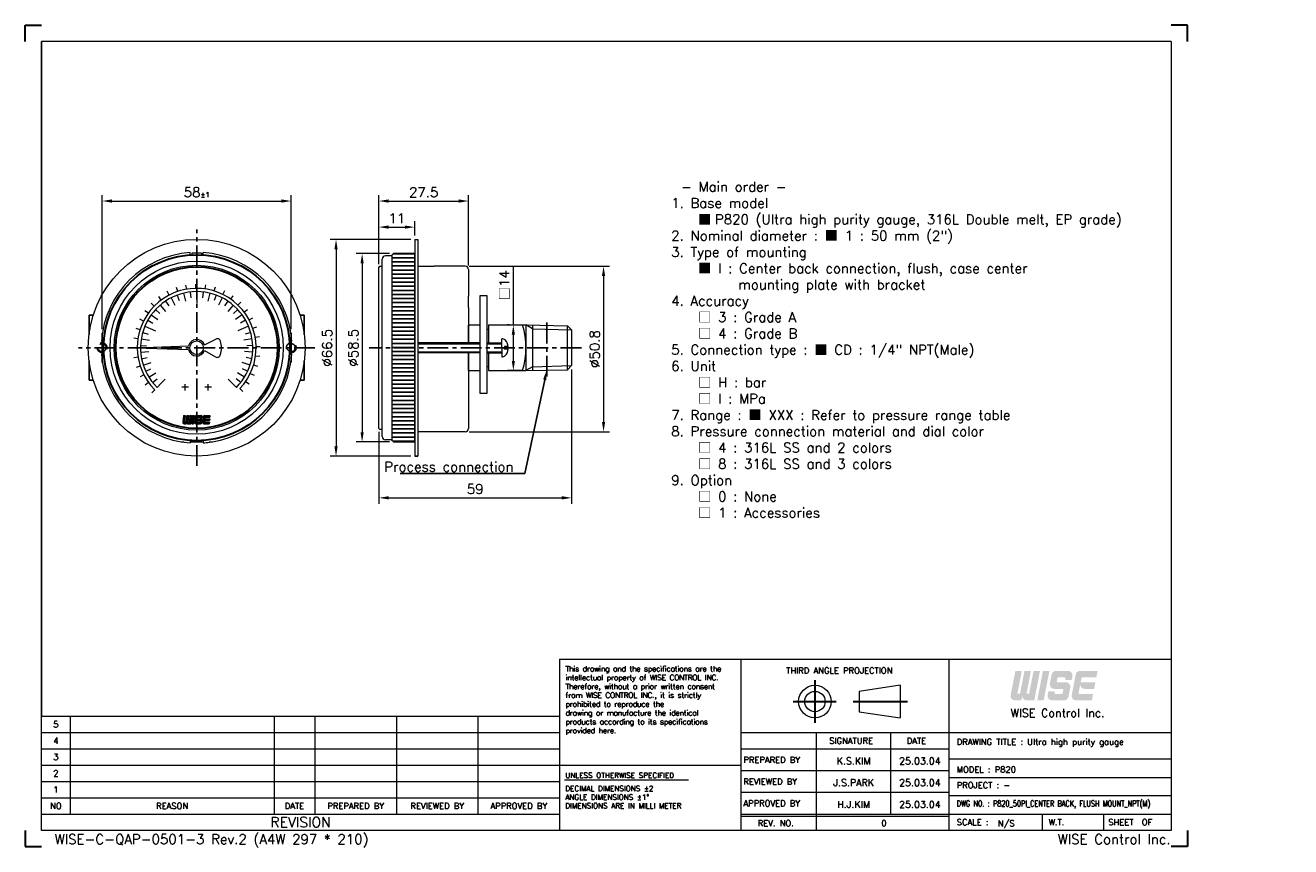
# Model space of a CAD drawing. Extents: x 390 to 778, y -1 to 251.
import ezdxf
from ezdxf import colors
from ezdxf.entities.mleader import LeaderData, LeaderLine
from ezdxf.enums import TextEntityAlignment as Align
from ezdxf.math import Vec2, Vec3

# ---------------------------------------------------------------- set-up
doc = ezdxf.new("R2010")
doc.units = 0
doc.header["$LTSCALE"] = 17
doc.header["$MEASUREMENT"] = 0
doc.header["$PDMODE"] = 1
doc.linetypes.add('CENTER', pattern=[2, 1.25, -0.25, 0.25, -0.25])
doc.linetypes.add('DASHEDX2', pattern=[1.5, 1, -0.5])
doc.layers.get('0').update_dxf_attribs({"linetype": 'DASHEDX2', "lineweight": 18})
doc.layers.get('DEFPOINTS').update_dxf_attribs({"linetype": 'CONTINUOUS', "lineweight": 18})
for name, color, linetype, lineweight in [('4', 4, 'CONTINUOUS', 30), ('DIM', 7, 'CONTINUOUS', 18), ('SS100', 7, 'CONTINUOUS', 18)]:
    doc.layers.add(name, color=color, linetype=linetype, lineweight=lineweight)
doc.styles.add('ROMANC', font='romans.shx', dxfattribs={"bigfont": 'whgtxt.shx'})
doc.styles.add('ROMANS', font='ROMANS.shx', dxfattribs={"bigfont": 'whgtxt.shx'})
doc.dimstyles.new('1.2', dxfattribs={"dimscale": 1.2, "dimtxt": 2.5, "dimasz": 2.5, "dimexe": 1.5, "dimexo": 1, "dimgap": 1, "dimtad": 1, "dimdsep": 46, "dimtxsty": 'ROMANS', "dimcen": 2.5, "dimclrd": 7, "dimclre": 7, "dimclrt": 3, "dimadec": 1, "dimazin": 2, "dimtfac": 1, "dimtmove": 0, "dimatfit": 3, "dimfxl": 1, "dimlwd": 18, "dimlwe": 18, "dimarcsym": 0})

# ---------------------------------------------------------------- blocks, each defined once
blk = doc.blocks.new('*D6')
at = {"layer": '4', "color": 7, "lineweight": 18, "transparency": 16777216}
for p, q in [((498.04, 177.77), (498.04, 190.9)), ((509.04, 186.52), (509.04, 190.9)), ((501.04, 189.1), (506.04, 189.1))]:
    blk.add_line(p, q, dxfattribs=at)
at = {"layer": '4', "color": 7, "lineweight": -3, "transparency": 16777216}
for points in [[(501.04, 189.6), (501.04, 188.6), (498.04, 189.1)], [(506.04, 189.6), (506.04, 188.6), (509.04, 189.1)]]:
    blk.add_solid(points, dxfattribs=at)
at = {"layer": 'DEFPOINTS', "color": 0, "lineweight": -3, "transparency": 16777216}
for p in [(509.04, 189.1), (509.04, 185.32), (498.04, 176.57)]:
    blk.add_point(p, dxfattribs=at)
at = {"layer": '4', "color": 3, "lineweight": -3, "transparency": 16777216, "insert": (503.54, 191.8), "char_height": 3, "attachment_point": 5, "style": 'ROMANS'}
blk.add_mtext('11', dxfattribs=at)
blk = doc.blocks.new('*D7')
at = {"layer": '4', "color": 7, "lineweight": 18, "transparency": 16777216}
for p, q in [((498.04, 177.77), (498.04, 198.9)), ((525.54, 177.31), (525.54, 198.9)), ((501.04, 197.1), (522.54, 197.1))]:
    blk.add_line(p, q, dxfattribs=at)
at = {"layer": '4', "color": 7, "lineweight": -3, "transparency": 16777216}
for points in [[(501.04, 197.6), (501.04, 196.6), (498.04, 197.1)], [(522.54, 197.6), (522.54, 196.6), (525.54, 197.1)]]:
    blk.add_solid(points, dxfattribs=at)
at = {"layer": 'DEFPOINTS', "color": 0, "lineweight": -3, "transparency": 16777216}
for p in [(525.54, 197.1), (498.04, 176.57), (525.54, 176.11)]:
    blk.add_point(p, dxfattribs=at)
at = {"layer": '4', "color": 3, "lineweight": -3, "transparency": 16777216, "insert": (511.79, 199.8), "char_height": 3, "attachment_point": 5, "style": 'ROMANS'}
blk.add_mtext('27.5', dxfattribs=at)
blk = doc.blocks.new('*D8')
at = {"layer": '4', "color": 7, "lineweight": 18, "transparency": 16777216}
for p, q in [((557.14, 145.4), (557.14, 104.24)), ((498.04, 126.25), (498.04, 104.24)), ((501.04, 106.04), (554.14, 106.04))]:
    blk.add_line(p, q, dxfattribs=at)
at = {"layer": '4', "color": 7, "lineweight": -3, "transparency": 16777216}
for points in [[(501.04, 106.54), (501.04, 105.54), (498.04, 106.04)], [(554.14, 106.54), (554.14, 105.54), (557.14, 106.04)]]:
    blk.add_solid(points, dxfattribs=at)
at = {"layer": 'DEFPOINTS', "color": 0, "lineweight": -3, "transparency": 16777216}
for p in [(557.14, 146.6), (498.04, 127.45), (557.14, 106.04)]:
    blk.add_point(p, dxfattribs=at)
at = {"layer": '4', "color": 3, "lineweight": -3, "transparency": 16777216, "insert": (527.59, 108.74), "char_height": 3, "attachment_point": 5, "style": 'ROMANS'}
blk.add_mtext('{\\Fromans,ghs|c129;59}', dxfattribs=at)
blk = doc.blocks.new('*D9')
at = {"layer": '4', "color": 7, "lineweight": 18, "transparency": 16777216}
for p, q in [((539.29, 159.07), (539.29, 176.89)), ((538.09, 159.07), (537.49, 159.07)), ((539.29, 148.07), (539.29, 156.07)), ((542.05, 145.07), (537.49, 145.07))]:
    blk.add_line(p, q, dxfattribs=at)
at = {"layer": '4', "color": 7, "lineweight": -3, "transparency": 16777216}
for points in [[(538.79, 156.07), (539.79, 156.07), (539.29, 159.07)], [(538.79, 148.07), (539.79, 148.07), (539.29, 145.07)]]:
    blk.add_solid(points, dxfattribs=at)
at = {"layer": 'DEFPOINTS', "color": 0, "lineweight": -3, "transparency": 16777216}
for p in [(539.29, 159.07), (539.29, 159.07), (543.25, 145.07)]:
    blk.add_point(p, dxfattribs=at)
at = {"layer": '4', "color": 3, "lineweight": -3, "transparency": 16777216, "insert": (536.59, 171.28), "char_height": 3, "attachment_point": 5, "rotation": 90, "style": 'ROMANS'}
blk.add_mtext('{\\fGulim|b0|i0|c129|p50;□\\Fromans,ghs|c129;14}', dxfattribs=at)
blk = doc.blocks.new('11')
at = {"color": 0}
for p, q in [((98.23, 252.35), (97.82, 253.57)), ((100.95, 253.03), (100.74, 254.3)), ((103.75, 253.29), (103.74, 254.57)), ((106.55, 253.1), (106.74, 254.38)), ((109.3, 252.49), (109.68, 253.71)), ((93.26, 249.75), (92.5, 250.79)), ((95.64, 251.25), (95.05, 252.39)), ((111.91, 251.45), (112.47, 252.6)), ((114.32, 250.02), (115.06, 251.07)), ((89.33, 245.76), (88.29, 246.51)), ((91.14, 247.91), (90.23, 248.81)), ((116.49, 248.23), (117.38, 249.15)), ((118.35, 246.12), (119.38, 246.9)), ((87.88, 243.35), (86.73, 243.93)), ((119.86, 243.75), (121, 244.36)), ((120.99, 241.18), (122.2, 241.6)), ((86.18, 238.02), (84.91, 238.21)), ((86.82, 240.75), (85.6, 241.14)), ((121.69, 238.46), (122.96, 238.69)), ((85.98, 235.21), (84.69, 235.21)), ((121.97, 235.66), (123.26, 235.69)), ((86.21, 232.41), (84.94, 232.21)), ((121.22, 230.11), (122.45, 229.74)), ((121.81, 232.86), (123.08, 232.69)), ((86.87, 229.68), (85.65, 229.28)), ((87.95, 227.09), (86.81, 226.51)), ((120.2, 227.49), (121.36, 226.94)), ((89.42, 224.7), (88.38, 223.94)), ((91.25, 222.56), (90.34, 221.65)), ((117.02, 222.88), (117.95, 222)), ((118.79, 225.06), (119.85, 224.33))]:
    blk.add_line(p, q, dxfattribs=at)
blk.add_arc((103.98, 235.29), 18, 316.4299, 225, dxfattribs=at)
blk = doc.blocks.new('*D10')
at = {"layer": '4', "color": 7, "lineweight": 18, "transparency": 16777216}
for p, q in [((413.18, 157.79), (413.18, 198.9)), ((471.18, 157.79), (471.18, 198.9)), ((416.18, 197.1), (468.18, 197.1))]:
    blk.add_line(p, q, dxfattribs=at)
at = {"layer": '4', "color": 7, "lineweight": -3, "transparency": 16777216}
for points in [[(416.18, 197.6), (416.18, 196.6), (413.18, 197.1)], [(468.18, 197.6), (468.18, 196.6), (471.18, 197.1)]]:
    blk.add_solid(points, dxfattribs=at)
at = {"layer": 'DEFPOINTS', "color": 0, "lineweight": -3, "transparency": 16777216}
for p in [(471.18, 197.1), (413.18, 156.59), (471.18, 156.59)]:
    blk.add_point(p, dxfattribs=at)
at = {"layer": '4', "color": 3, "lineweight": -3, "transparency": 16777216, "insert": (442.18, 199.8), "char_height": 3, "attachment_point": 5, "style": 'ROMANS'}
blk.add_mtext('{\\Fromans,ghs|c129;58\\H0.52x;%%P1}', dxfattribs=at)
blk = doc.blocks.new('*D11')
at = {"layer": '4', "color": 7, "lineweight": 18, "transparency": 16777216}
for p, q in [((507.84, 185.32), (483.11, 185.32)), ((484.91, 182.32), (484.91, 121.82)), ((507.84, 118.82), (483.11, 118.82))]:
    blk.add_line(p, q, dxfattribs=at)
at = {"layer": '4', "color": 7, "lineweight": -3, "transparency": 16777216}
for points in [[(484.41, 182.32), (485.41, 182.32), (484.91, 185.32)], [(484.41, 121.82), (485.41, 121.82), (484.91, 118.82)]]:
    blk.add_solid(points, dxfattribs=at)
at = {"layer": 'DEFPOINTS', "color": 0, "lineweight": -3, "transparency": 16777216}
for p in [(509.04, 185.32), (484.91, 118.82), (509.04, 118.82)]:
    blk.add_point(p, dxfattribs=at)
at = {"layer": '4', "color": 3, "lineweight": -3, "transparency": 16777216, "insert": (482.21, 152.07), "char_height": 3, "attachment_point": 5, "rotation": 90, "style": 'ROMANS'}
blk.add_mtext('%%C66.5', dxfattribs=at)
blk = doc.blocks.new('*D12')
at = {"layer": '4', "color": 7, "lineweight": 18, "transparency": 16777216}
for p, q in [((501.34, 180.97), (491.11, 180.97)), ((492.91, 177.97), (492.91, 126.17)), ((501.34, 123.17), (491.11, 123.17))]:
    blk.add_line(p, q, dxfattribs=at)
at = {"layer": '4', "color": 7, "lineweight": -3, "transparency": 16777216}
for points in [[(492.41, 177.97), (493.41, 177.97), (492.91, 180.97)], [(492.41, 126.17), (493.41, 126.17), (492.91, 123.17)]]:
    blk.add_solid(points, dxfattribs=at)
at = {"layer": 'DEFPOINTS', "color": 0, "lineweight": -3, "transparency": 16777216}
for p in [(502.54, 180.97), (492.91, 123.17), (502.54, 123.17)]:
    blk.add_point(p, dxfattribs=at)
at = {"layer": '4', "color": 3, "lineweight": -3, "transparency": 16777216, "insert": (490.21, 152.07), "char_height": 3, "attachment_point": 5, "rotation": 90, "style": 'ROMANS'}
blk.add_mtext('%%C58.5', dxfattribs=at)
blk = doc.blocks.new('*D13')
at = {"layer": '4', "color": 7, "lineweight": 18, "transparency": 16777216}
for p, q in [((525.74, 177.11), (568.75, 177.11)), ((566.95, 174.11), (566.95, 129.31)), ((525.74, 126.31), (568.75, 126.31))]:
    blk.add_line(p, q, dxfattribs=at)
at = {"layer": '4', "color": 7, "lineweight": -3, "transparency": 16777216}
for points in [[(566.45, 174.11), (567.45, 174.11), (566.95, 177.11)], [(566.45, 129.31), (567.45, 129.31), (566.95, 126.31)]]:
    blk.add_solid(points, dxfattribs=at)
at = {"layer": 'DEFPOINTS', "color": 0, "lineweight": -3, "transparency": 16777216}
for p in [(524.54, 177.11), (524.54, 126.31), (566.95, 126.31)]:
    blk.add_point(p, dxfattribs=at)
at = {"layer": '4', "color": 3, "lineweight": -3, "transparency": 16777216, "insert": (564.25, 151.71), "char_height": 3, "attachment_point": 5, "rotation": 90, "style": 'ROMANS'}
blk.add_mtext('%%C50.8', dxfattribs=at)

msp = doc.modelspace()

# ---------------------------------------------------------------- hatches: boundary and pattern name
at = {"layer": '4', "lineweight": -3}
h = msp.add_hatch(dxfattribs=at)
h.set_pattern_fill('ANSI31', scale=10, angle=315)
h.set_pattern_definition([(0, (383.2556, 59.6841), (3e-16, 1.25), [])])
h.paths.add_polyline_path([(502.041, 152.075), (509.041, 152.075), (509.041, 180.975), (502.541, 180.975), (502.041, 180.475)])
h.paths.add_polyline_path([(502.041, 123.675), (502.541, 123.175), (509.041, 123.175), (509.041, 152.075), (502.041, 152.075)])
at = {"layer": '4', "linetype": 'CENTER'}
for points in [[(695.339, 45.276, 0.4142136), (696.69, 43.925), (699.038, 43.925), (700.789, 52.929), (698.808, 52.929), (697.46, 45.996), (696.65, 45.996), (697.997, 52.929), (696.017, 52.929), (694.669, 45.996), (693.859, 45.996), (695.206, 52.929), (693.225, 52.929), (691.788, 45.533, 0.4716306), (693.114, 43.925), (695.077, 43.925)], [(703.67, 52.929), (701.689, 52.929), (699.939, 43.925), (701.92, 43.925)], [(709.515, 45.018), (710.058, 47.809, 0.4716306), (708.732, 49.418), (706.196, 49.418, -0.4716306), (705.931, 49.739), (706.124, 50.73, -0.3590367), (706.389, 50.948), (708.359, 50.948, -0.4716306), (708.625, 50.626), (708.53, 50.138), (710.51, 50.138), (710.74, 51.321, 0.4716306), (709.415, 52.929), (705.684, 52.929, 0.3590367), (704.358, 51.836), (703.815, 49.045, 0.4716306), (705.141, 47.437), (707.677, 47.437, -0.4716306), (707.942, 47.115), (707.749, 46.125, -0.3590367), (707.484, 45.906), (705.514, 45.906, -0.4716306), (705.248, 46.228), (705.343, 46.716), (703.363, 46.716), (703.133, 45.533, 0.4716306), (704.458, 43.925), (708.189, 43.925, 0.3590367)], [(717.071, 45.906), (712.897, 45.906, -0.4716306), (712.632, 46.228), (712.867, 47.437), (713.129, 48.787, 0.4142136), (714.48, 47.437), (717.368, 47.437), (717.753, 49.418), (713.252, 49.418), (713.507, 50.73, -0.3590367), (713.772, 50.948), (718.051, 50.948), (718.436, 52.929), (713.067, 52.929, 0.3590367), (711.741, 51.836), (710.516, 45.533, 0.4716306), (711.842, 43.925), (716.686, 43.925)]]:
    msp.add_hatch(color=1, dxfattribs=at).paths.add_polyline_path(points)

# ---------------------------------------------------------------- linework, layer by layer
at = {"color": 4, "linetype": 'Continuous'}
for p, q in [((741.028, 246.015), (394.632, 246.015)), ((741.028, 246.015), (741.028, 4.019)), ((553.449, 56.541), (609.097, 56.541)), ((553.449, 56.541), (553.449, 4.019)), ((609.097, 56.541), (741.028, 56.541)), ((657.857, 48.547), (645.351, 46.671)), ((645.351, 46.671), (645.351, 40.418)), ((657.857, 48.547), (657.857, 38.542)), ((394.632, 4.019), (394.632, 39.034)), ((394.632, 39.034), (553.449, 39.034)), ((645.351, 40.418), (657.857, 38.542)), ((741.028, 4.019), (394.632, 4.019))]:
    msp.add_line(p, q, dxfattribs=at)
at = {"color": 1, "linetype": 'CENTER', "lineweight": -3}
msp.add_line((413.18, 156.593), (413.18, 147.593), dxfattribs=at)
at = {"color": 4, "linetype": 'ByBlock'}
for p, q in [((438.364, 123.093), (437.415, 123.093)), ((440.663, 123.093), (440.157, 123.093)), ((444.204, 123.093), (443.698, 123.093)), ((446.945, 123.093), (445.996, 123.093))]:
    msp.add_line(p, q, dxfattribs=at)
at = {"color": 4, "lineweight": -3}
msp.add_line((509.041, 118.825), (510.041, 118.825), dxfattribs=at)
at = {"color": 3, "linetype": 'Continuous'}
for p, q in [((609.097, 4.019), (609.097, 56.541)), ((672.874, 56.541), (672.874, 4.019)), ((609.097, 34.032), (741.028, 34.032)), ((632.232, 4.019), (632.232, 34.032)), ((655.054, 9.021), (655.054, 34.032)), ((609.097, 29.029), (672.874, 29.029)), ((553.449, 24.027), (609.097, 24.027)), ((554.998, 19.517), (592.959, 19.517)), ((609.097, 22.36), (672.874, 22.36)), ((609.097, 15.69), (672.874, 15.69)), ((609.097, 8.396), (672.874, 8.396)), ((701.401, 9.021), (701.401, 4.019)), ((720.286, 9.021), (720.286, 4.019))]:
    msp.add_line(p, q, dxfattribs=at)
at = {"color": 7, "linetype": 'Continuous'}
for p, q in [((403.386, 39.034), (403.386, 9.021)), ((465.912, 39.034), (465.912, 9.021)), ((478.417, 39.034), (478.417, 9.021)), ((503.428, 39.034), (503.428, 9.021)), ((528.439, 39.034), (528.439, 9.021)), ((394.632, 34.032), (553.449, 34.032)), ((394.632, 29.029), (553.449, 29.029)), ((394.632, 24.027), (553.449, 24.027)), ((741.028, 25.903), (672.874, 25.903)), ((672.874, 20.276), (741.028, 20.276)), ((394.632, 19.025), (553.449, 19.025)), ((394.632, 14.023), (553.449, 14.023)), ((741.028, 14.648), (672.874, 14.648)), ((394.632, 9.021), (553.449, 9.021)), ((609.097, 9.021), (741.028, 9.021))]:
    msp.add_line(p, q, dxfattribs=at)
at = {"color": 4, "lineweight": -3}
for points in [[(409.18, 156.163), (409.18, 162.093), (410.47, 162.093)], [(475.18, 156.163), (475.18, 162.093), (473.891, 162.093)], [(410.47, 142.093), (409.18, 142.093), (409.18, 148.023)], [(473.891, 142.093), (475.18, 142.093), (475.18, 148.023)]]:
    msp.add_lwpolyline(points, dxfattribs=at)
at = {"color": 7, "lineweight": -3, "ltscale": 0.2}
for centre in [(413.18, 152.093), (471.18, 152.093)]:
    msp.add_circle(centre, 1.229, dxfattribs=at)
at = {"color": 4, "linetype": 'Continuous'}
for radius in [5.002, 3.126]:
    msp.add_circle((631.772, 43.544), radius, dxfattribs=at)
at = {"color": 7, "lineweight": -3, "ltscale": 0.2}
for centre, start, end in [((413.18, 152.093), 344.70639, 276.62667), ((471.18, 152.093), 263.37333, 195.29361)]:
    msp.add_arc(centre, 1.5, start, end, dxfattribs=at)
at = {"layer": '4', "color": 1}
for p, q in [((389.63, 251.017), (394.632, 251.017)), ((389.63, 246.015), (389.63, 251.017)), ((746.03, 251.017), (741.028, 251.017)), ((746.03, 246.015), (746.03, 251.017)), ((389.63, 4.019), (389.63, -0.983)), ((746.03, 4.019), (746.03, -0.983)), ((389.63, -0.983), (394.632, -0.983)), ((746.03, -0.983), (741.028, -0.983))]:
    msp.add_line(p, q, dxfattribs=at)
at = {"layer": '4', "lineweight": -3}
msp.add_line((394.632, 39.034), (394.632, 246.015), dxfattribs=at)
at = {"layer": '4', "color": 1, "linetype": 'CENTER'}
for p, q in [((631.772, 50.088), (631.772, 36.993)), ((625.123, 43.544), (638.317, 43.544)), ((643.455, 43.544), (660.161, 43.544))]:
    msp.add_line(p, q, dxfattribs=at)
at = {"layer": '4', "color": 7}
for radius in [28.542, 24.797]:
    msp.add_circle((442.18, 152.093), radius, dxfattribs=at)
at = {"layer": 'DIM', "color": 4}
for p, q in [((509.041, 185.325), (510.041, 185.325)), ((509.041, 185.325), (509.041, 118.825)), ((510.041, 185.325), (510.041, 118.825)), ((499.041, 124.875), (499.041, 179.275)), ((499.041, 177.075), (499.041, 179.275)), ((502.041, 180.279), (500.041, 180.279)), ((502.541, 180.975), (502.041, 180.475)), ((502.041, 180.475), (502.041, 123.675)), ((502.041, 180.07), (502.041, 179.87)), ((502.041, 178.975), (502.041, 125.175)), ((509.041, 180.975), (502.541, 180.975)), ((509.041, 179.42), (509.041, 180.975)), ((509.041, 143.51), (509.041, 179.825)), ((498.291, 177.075), (498.041, 176.825)), ((498.041, 127.325), (498.041, 176.825)), ((498.041, 176.575), (498.041, 176.825)), ((498.291, 177.075), (499.041, 177.075)), ((509.041, 177.113), (509.041, 177.113)), ((510.041, 177.113), (510.041, 177.113)), ((510.041, 177.113), (515.04, 177.113)), ((524.541, 177.113), (515.04, 177.113)), ((525.541, 176.113), (525.541, 167.963)), ((525.541, 164.463), (525.541, 167.963)), ((525.541, 164.463), (525.541, 153.575)), ((525.541, 159.075), (529.141, 159.075)), ((525.541, 153.575), (525.541, 159.038)), ((531.141, 157.825), (531.641, 157.825)), ((531.641, 159.075), (531.641, 153.575)), ((531.641, 159.075), (533.141, 159.075)), ((531.641, 159.075), (543.141, 159.075)), ((543.141, 159.075), (543.141, 145.075)), ((543.141, 159.075), (555.901, 158.791)), ((545.141, 159.03), (545.141, 145.119)), ((555.901, 145.359), (555.901, 158.791)), ((557.141, 157.551), (555.901, 158.791)), ((557.141, 157.551), (557.141, 146.598)), ((529.157, 153.575), (510.041, 153.575)), ((531.141, 153.575), (535.753, 153.575)), ((535.753, 152.061), (535.748, 154.811)), ((535.753, 152.075), (535.753, 149.325)), ((537.728, 152.464), (536.552, 152.462)), ((536.552, 152.462), (536.553, 152.062)), ((536.553, 151.675), (536.553, 152.075)), ((537.728, 151.675), (536.553, 151.675)), ((529.157, 150.575), (510.041, 150.575)), ((525.541, 150.575), (525.541, 127.313)), ((525.541, 145.111), (525.541, 150.575)), ((531.141, 150.575), (535.753, 150.575)), ((531.641, 150.575), (531.641, 145.075)), ((509.042, 143.575), (509.042, 126.575)), ((525.541, 145.075), (529.141, 145.075)), ((531.141, 146.325), (531.641, 146.325)), ((531.641, 145.075), (533.141, 145.075)), ((531.641, 145.075), (543.141, 145.075)), ((543.141, 145.075), (555.901, 145.359)), ((557.141, 146.598), (555.901, 145.359)), ((509.041, 123.175), (509.041, 143.51)), ((509.042, 138.048), (509.042, 137.248)), ((509.042, 134.075), (509.042, 133.075)), ((509.042, 129.902), (509.042, 126.575)), ((498.291, 127.075), (498.041, 127.325)), ((498.291, 127.075), (499.041, 127.075)), ((509.041, 126.313), (509.042, 126.313)), ((523.042, 126.313), (510.041, 126.313)), ((524.541, 126.313), (523.042, 126.313)), ((502.041, 123.875), (500.041, 123.875)), ((502.541, 123.175), (502.041, 123.675)), ((502.541, 123.175), (509.041, 123.175))]:
    msp.add_line(p, q, dxfattribs=at)
at = {"layer": 'DIM', "color": 7}
for p, q in [((545.141, 157.926), (543.141, 159.075)), ((545.141, 157.926), (557.141, 157.551)), ((510.041, 153.304), (529.157, 153.304)), ((531.141, 153.304), (535.753, 153.304)), ((510.041, 150.845), (529.157, 150.845)), ((531.141, 150.845), (535.753, 150.845)), ((545.141, 146.223), (543.141, 145.075)), ((545.141, 146.223), (557.141, 146.598))]:
    msp.add_line(p, q, dxfattribs=at)
at = {"layer": 'DIM', "color": 4}
msp.add_lwpolyline([(529.141, 138.075), (529.141, 168.075), (531.141, 168.075), (531.141, 138.075)], close=True, dxfattribs=at)
for centre, radius, start, end in [((500.041, 179.275), 1, 90, 180), ((524.541, 176.113), 1, 0, 90), ((518.141, 152.075), 25, 343.7398, 16.2602), ((535.751, 153.011), 1.8, 53.93226, 90.09045), ((534.441, 152.17), 3.3, 5.11867, 44.09442), ((534.441, 151.964), 3.3, 315.99603, 354.97178), ((535.753, 151.125), 1.8, 270, 306.15819), ((500.041, 124.875), 1, 180, 270), ((524.541, 127.313), 1, 270, 0)]:
    msp.add_arc(centre, radius, start, end, dxfattribs=at)
at = {"layer": 'SS100', "color": 1, "linetype": 'CENTER', "lineweight": -2, "ltscale": 0.3}
for p, q in [((442.18, 115.843), (442.18, 188.343)), ((549.521, 143.217), (549.521, 160.933)), ((471.18, 156.593), (471.18, 147.593)), ((478.43, 152.093), (405.93, 152.093)), ((560.141, 152.075), (495.041, 152.075))]:
    msp.add_line(p, q, dxfattribs=at)
at = {"layer": 'SS100', "color": 4, "linetype": 'Continuous'}
for p, q in [((440.157, 180.594), (440.157, 181.273)), ((443.698, 181.1), (440.663, 181.1)), ((440.663, 181.1), (440.663, 180.594)), ((443.698, 181.1), (443.698, 180.594)), ((444.204, 180.594), (444.204, 181.273)), ((413.679, 154.117), (413, 154.117)), ((413.173, 153.61), (413.679, 153.61)), ((413.173, 153.61), (413.173, 150.575)), ((423.456, 152.093), (439.715, 152.661)), ((423.456, 152.093), (439.715, 151.525)), ((444.553, 152.971), (448.058, 154.758)), ((470.681, 154.117), (471.36, 154.117)), ((471.188, 153.61), (470.681, 153.61)), ((471.188, 153.61), (471.188, 150.575)), ((413.679, 150.069), (413, 150.069)), ((413.173, 150.575), (413.679, 150.575)), ((444.553, 151.215), (447.965, 149.272)), ((471.188, 150.575), (470.681, 150.575)), ((470.681, 150.069), (471.36, 150.069)), ((439.65, 139.948), (437.626, 139.948)), ((438.638, 138.935), (438.638, 140.96)), ((446.735, 139.948), (444.711, 139.948)), ((445.723, 138.935), (445.723, 140.96)), ((440.157, 123.592), (440.157, 122.913)), ((440.663, 123.086), (440.663, 123.592)), ((443.698, 123.086), (440.663, 123.086)), ((443.698, 123.086), (443.698, 123.592)), ((444.204, 123.592), (444.204, 122.913)), ((447.003, 123.243), (446.071, 123.103))]:
    msp.add_line(p, q, dxfattribs=at)
at = {"layer": 'SS100', "color": 7, "linetype": 'Continuous'}
for p, q in [((434.369, 167.423), (435.518, 165.169)), ((436.225, 168.235), (436.838, 166.574)), ((438.164, 168.823), (438.754, 166.363)), ((440.158, 169.179), (440.366, 167.421)), ((442.18, 169.299), (442.18, 167.528)), ((442.18, 167.528), (442.18, 165.756)), ((444.203, 169.179), (443.994, 167.421)), ((446.197, 168.823), (445.606, 166.363)), ((448.136, 168.235), (447.523, 166.574)), ((449.992, 167.423), (448.843, 165.169)), ((429.546, 163.772), (430.846, 162.57)), ((431.006, 165.176), (432.649, 163.252)), ((432.621, 166.399), (433.605, 164.926)), ((451.739, 166.399), (450.755, 164.926)), ((453.355, 165.176), (451.711, 163.252)), ((454.815, 163.772), (453.514, 162.57)), ((427.168, 160.5), (428.714, 159.635)), ((428.26, 162.206), (430.307, 160.719)), ((456.1, 162.206), (454.053, 160.719)), ((457.192, 160.5), (455.647, 159.635)), ((425.62, 156.763), (427.325, 156.282)), ((426.284, 158.677), (427.921, 157.999)), ((427.921, 157.999), (429.557, 157.322)), ((456.44, 157.999), (454.804, 157.322)), ((458.076, 158.677), (456.44, 157.999)), ((458.74, 156.763), (457.035, 156.282)), ((424.988, 152.768), (426.758, 152.699)), ((425.186, 154.784), (427.685, 154.389)), ((459.174, 154.784), (456.675, 154.389)), ((459.373, 152.768), (457.603, 152.699)), ((425.027, 150.743), (427.55, 150.941)), ((425.305, 148.736), (427.042, 149.082)), ((425.817, 146.776), (428.223, 147.558)), ((458.544, 146.776), (456.138, 147.558)), ((459.333, 150.743), (456.811, 150.941)), ((459.056, 148.736), (457.318, 149.082)), ((426.555, 144.889), (428.163, 145.631)), ((427.51, 143.103), (429.667, 144.425)), ((456.851, 143.103), (454.693, 144.425)), ((457.806, 144.889), (456.197, 145.631)), ((428.668, 141.441), (430.059, 142.537)), ((430.014, 139.926), (431.266, 141.179)), ((431.266, 141.179), (432.519, 142.431)), ((453.094, 141.179), (451.842, 142.431)), ((454.347, 139.926), (453.094, 141.179)), ((455.692, 141.441), (454.301, 142.537))]:
    msp.add_line(p, q, dxfattribs=at)
at = {"layer": 'SS100', "color": 10, "linetype": 'Continuous'}
for p, q in [((437.963, 129.123), (438.514, 129.673)), ((438.152, 131.285), (437.965, 129.143)), ((437.977, 129.279), (438.528, 129.83)), ((437.984, 128.999), (438.5, 129.516)), ((437.99, 129.436), (438.541, 129.987)), ((438.004, 129.592), (438.555, 130.144)), ((438.018, 129.749), (438.569, 130.3)), ((438.031, 129.906), (438.583, 130.457)), ((438.035, 128.907), (438.487, 129.36)), ((438.045, 130.063), (438.596, 130.614)), ((438.059, 130.22), (438.61, 130.771)), ((438.073, 130.377), (438.624, 130.928)), ((438.086, 130.534), (438.637, 131.085)), ((438.1, 130.69), (438.651, 131.242)), ((438.109, 128.838), (438.553, 129.283)), ((438.114, 130.847), (438.551, 131.285)), ((438.127, 131.004), (438.408, 131.285)), ((438.141, 131.161), (438.265, 131.285)), ((438.152, 131.285), (438.655, 131.285)), ((438.206, 128.793), (438.694, 129.281)), ((438.297, 128.78), (438.926, 128.78)), ((438.336, 128.78), (438.837, 129.281)), ((438.479, 128.78), (439.5, 129.801)), ((438.655, 131.285), (438.488, 129.372)), ((438.571, 129.281), (438.876, 129.281)), ((438.623, 128.78), (439.487, 129.644)), ((438.766, 128.78), (439.473, 129.487)), ((438.909, 128.78), (439.467, 129.338)), ((438.926, 128.78), (439.173, 129.006)), ((439.127, 131.285), (438.959, 129.357)), ((438.963, 129.406), (439.514, 129.958)), ((438.977, 129.563), (439.528, 130.114)), ((438.99, 129.72), (439.542, 130.271)), ((439.004, 129.877), (439.555, 130.428)), ((439.018, 130.034), (439.569, 130.585)), ((439.032, 130.191), (439.583, 130.742)), ((439.045, 130.348), (439.596, 130.899)), ((439.059, 130.504), (439.61, 131.056)), ((439.073, 130.661), (439.624, 131.212)), ((439.087, 130.818), (439.553, 131.285)), ((439.1, 130.975), (439.41, 131.285)), ((439.114, 131.132), (439.267, 131.285)), ((439.127, 131.285), (439.63, 131.285)), ((439.173, 129.006), (439.381, 128.78)), ((439.224, 128.951), (439.553, 129.281)), ((439.292, 128.877), (439.696, 129.281)), ((439.36, 128.802), (439.839, 129.281)), ((439.381, 128.78), (440.386, 128.78)), ((439.63, 131.285), (439.463, 129.372)), ((439.481, 128.78), (440.472, 129.771)), ((439.546, 129.281), (439.85, 129.281)), ((439.625, 128.78), (440.459, 129.614)), ((439.768, 128.78), (440.445, 129.457)), ((439.911, 128.78), (440.431, 129.3)), ((440.102, 131.285), (439.933, 129.357)), ((439.935, 129.376), (440.486, 129.928)), ((439.949, 129.533), (440.5, 130.084)), ((439.962, 129.69), (440.514, 130.241)), ((439.976, 129.847), (440.527, 130.398)), ((439.99, 130.004), (440.541, 130.555)), ((440.004, 130.161), (440.555, 130.712)), ((440.017, 130.318), (440.568, 130.869)), ((440.031, 130.474), (440.582, 131.026)), ((440.045, 130.631), (440.596, 131.182)), ((440.054, 128.78), (440.417, 129.143)), ((440.058, 130.788), (440.555, 131.285)), ((440.072, 130.945), (440.412, 131.285)), ((440.086, 131.102), (440.269, 131.285)), ((440.1, 131.259), (440.126, 131.285)), ((440.102, 131.285), (440.605, 131.285)), ((440.197, 128.78), (440.404, 128.986)), ((440.34, 128.78), (440.39, 128.83)), ((440.605, 131.285), (440.386, 128.78)), ((440.939, 131.285), (440.72, 128.78)), ((440.72, 128.78), (441.223, 128.78)), ((440.729, 128.882), (441.28, 129.433)), ((440.742, 129.039), (441.293, 129.59)), ((440.756, 129.196), (441.307, 129.747)), ((440.77, 129.352), (441.321, 129.904)), ((440.77, 128.78), (441.266, 129.276)), ((440.783, 129.509), (441.335, 130.06)), ((440.797, 129.666), (441.348, 130.217)), ((440.811, 129.823), (441.362, 130.374)), ((440.825, 129.98), (441.376, 130.531)), ((440.838, 130.137), (441.39, 130.688)), ((440.852, 130.294), (441.403, 130.845)), ((440.866, 130.45), (441.417, 131.002)), ((440.88, 130.607), (441.431, 131.158)), ((440.893, 130.764), (441.414, 131.285)), ((440.907, 130.921), (441.271, 131.285)), ((440.913, 128.78), (441.252, 129.119)), ((440.921, 131.078), (441.128, 131.285)), ((440.934, 131.235), (440.984, 131.285)), ((440.939, 131.285), (441.442, 131.285)), ((440.939, 131.285), (441.442, 131.285)), ((441.056, 128.78), (441.239, 128.962)), ((441.199, 128.78), (441.225, 128.806)), ((441.442, 131.285), (441.223, 128.78)), ((441.625, 129.564), (441.588, 129.143)), ((441.591, 129.172), (441.983, 129.564)), ((441.597, 129.034), (442.127, 129.564)), ((441.605, 129.328), (441.84, 129.564)), ((441.618, 129.485), (441.697, 129.564)), ((441.625, 129.564), (442.133, 129.564)), ((441.64, 128.934), (442.115, 129.409)), ((441.675, 130.114), (442.224, 130.664)), ((441.749, 130.98), (441.676, 130.145)), ((441.687, 130.27), (442.702, 131.285)), ((441.698, 129.994), (442.211, 130.507)), ((441.701, 130.426), (442.559, 131.285)), ((441.706, 128.858), (442.145, 129.297)), ((441.714, 130.583), (442.416, 131.285)), ((441.728, 130.74), (442.273, 131.285)), ((441.742, 130.897), (442.13, 131.285)), ((441.751, 129.904), (442.2, 130.353)), ((441.769, 131.067), (441.965, 131.264)), ((441.796, 128.804), (442.273, 129.281)), ((441.826, 129.836), (442.273, 130.283)), ((441.915, 128.78), (442.416, 129.281)), ((441.921, 128.78), (443.392, 128.78)), ((441.925, 129.792), (442.416, 130.283)), ((442.009, 129.782), (443.191, 129.782)), ((442.058, 129.782), (442.559, 130.283)), ((442.058, 128.78), (442.559, 129.281)), ((442.082, 131.285), (443.552, 131.285)), ((442.128, 129.564), (442.111, 129.372)), ((442.194, 129.281), (443.162, 129.281)), ((442.228, 130.708), (442.199, 130.374)), ((442.201, 129.782), (442.702, 130.283)), ((442.201, 128.78), (442.702, 129.281)), ((442.282, 130.283), (443.465, 130.283)), ((442.311, 130.784), (443.279, 130.784)), ((442.344, 130.784), (442.845, 131.285)), ((442.344, 129.782), (442.845, 130.283)), ((442.344, 128.78), (442.845, 129.281)), ((442.487, 130.784), (442.988, 131.285)), ((442.487, 129.782), (442.988, 130.283)), ((442.487, 128.78), (442.988, 129.281)), ((442.63, 130.784), (443.131, 131.285)), ((442.63, 129.782), (443.131, 130.283)), ((442.63, 128.78), (443.131, 129.281)), ((442.774, 130.784), (443.275, 131.285)), ((442.774, 129.782), (443.275, 130.283)), ((442.774, 128.78), (443.786, 129.793)), ((442.917, 130.784), (443.418, 131.285)), ((442.917, 129.782), (443.418, 130.283)), ((442.917, 128.78), (443.773, 129.636)), ((443.06, 130.784), (443.561, 131.285)), ((443.06, 129.782), (443.55, 130.272)), ((443.06, 128.78), (443.759, 129.479)), ((443.202, 129.781), (443.649, 130.228)), ((443.203, 130.784), (443.679, 131.26)), ((443.203, 128.78), (443.745, 129.322)), ((443.275, 129.691), (443.245, 129.357)), ((443.249, 129.398), (443.799, 129.948)), ((443.263, 129.555), (443.776, 130.069)), ((443.274, 129.71), (443.724, 130.16)), ((443.329, 130.767), (443.768, 131.206)), ((443.362, 130.693), (443.345, 130.5)), ((443.345, 130.5), (443.848, 130.5)), ((443.346, 128.78), (443.731, 129.165)), ((443.349, 130.5), (443.877, 131.029)), ((443.359, 130.653), (443.835, 131.129)), ((443.492, 130.5), (443.882, 130.891)), ((443.511, 128.802), (443.703, 128.994)), ((443.635, 130.5), (443.869, 130.734)), ((443.797, 129.92), (443.724, 129.085)), ((443.778, 130.5), (443.855, 130.577)), ((443.885, 130.922), (443.848, 130.5)), ((444.224, 130.98), (444.063, 129.143)), ((444.065, 129.069), (444.607, 129.612)), ((444.07, 129.217), (445.135, 130.283)), ((444.084, 129.374), (444.992, 130.283)), ((444.097, 129.531), (444.849, 130.283)), ((444.099, 128.961), (444.594, 129.455)), ((444.111, 129.688), (444.716, 130.293)), ((444.125, 129.845), (444.676, 130.396)), ((444.139, 130.002), (444.69, 130.553)), ((444.152, 130.159), (444.704, 130.71)), ((444.16, 128.878), (444.6, 129.318)), ((444.166, 130.315), (445.135, 131.285)), ((444.18, 130.472), (444.992, 131.285)), ((444.194, 130.629), (444.849, 131.285)), ((444.207, 130.786), (444.706, 131.285)), ((444.221, 130.943), (444.563, 131.285)), ((444.242, 128.817), (444.706, 129.281)), ((444.305, 131.17), (444.337, 131.202)), ((444.351, 128.783), (444.849, 129.281)), ((444.396, 128.78), (446.036, 128.78)), ((444.491, 128.78), (444.992, 129.281)), ((444.557, 131.285), (446.255, 131.285)), ((444.616, 129.706), (444.586, 129.372)), ((444.634, 128.78), (445.135, 129.281)), ((444.67, 129.281), (446.08, 129.281)), ((444.703, 130.708), (444.674, 130.374)), ((444.699, 129.782), (446.123, 129.782)), ((444.757, 130.283), (446.167, 130.283)), ((444.777, 130.783), (445.278, 131.285)), ((444.777, 129.782), (445.278, 130.283)), ((444.777, 128.78), (445.278, 129.281)), ((444.786, 130.784), (446.211, 130.784)), ((444.921, 130.784), (445.422, 131.285)), ((444.921, 129.782), (445.422, 130.283)), ((444.921, 128.78), (445.422, 129.281)), ((445.064, 130.784), (445.565, 131.285)), ((445.064, 129.782), (445.565, 130.283)), ((445.064, 128.78), (445.565, 129.281)), ((445.207, 130.784), (445.708, 131.285)), ((445.207, 129.782), (445.708, 130.283)), ((445.207, 128.78), (445.708, 129.281)), ((445.35, 130.784), (445.851, 131.285)), ((445.35, 129.782), (445.851, 130.283)), ((445.35, 128.78), (445.851, 129.281)), ((445.493, 130.784), (445.994, 131.285)), ((445.493, 129.782), (445.994, 130.283)), ((445.493, 128.78), (445.994, 129.281)), ((445.636, 130.784), (446.137, 131.285)), ((445.636, 129.782), (446.137, 130.283)), ((445.636, 128.78), (446.074, 129.218)), ((445.779, 130.784), (446.252, 131.257)), ((445.779, 129.782), (446.156, 130.159)), ((445.779, 128.78), (446.06, 129.061)), ((445.922, 128.78), (446.047, 128.904)), ((445.923, 130.784), (446.239, 131.1)), ((445.923, 129.782), (446.143, 130.002)), ((446.08, 129.281), (446.036, 128.78)), ((446.066, 130.784), (446.225, 130.943)), ((446.066, 129.782), (446.129, 129.845)), ((446.167, 130.283), (446.123, 129.782)), ((446.209, 130.784), (446.211, 130.786)), ((446.255, 131.285), (446.211, 130.784))]:
    msp.add_line(p, q, dxfattribs=at)
at = {"layer": 'SS100', "color": 4, "linetype": 'Continuous'}
for radius in [33.25, 26.568, 25.303, 25.303, 2.094, 0.155]:
    msp.add_circle((442.18, 152.093), radius, dxfattribs=at)
for centre, radius, start, end in [((442.18, 152.093), 29.25, 93.96722, 176.03278), ((442.18, 152.093), 29.25, 3.96722, 86.03278), ((442.18, 152.093), 2.53, 20.30622, 167.03338), ((442.18, 152.093), 2.53, 192.96662, 339.69378), ((448.518, 153.857), 1.012, 15.55155, 117.01838), ((442.18, 152.093), 7.591, 342.83919, 15.55155), ((442.18, 152.093), 29.25, 183.96722, 266.03278), ((442.18, 152.093), 29.25, 279.4902, 356.03278), ((448.466, 150.152), 1.012, 240.34654, 342.83919), ((442.18, 152.093), 29.25, 273.96722, 277.6446)]:
    msp.add_arc(centre, radius, start, end, dxfattribs=at)
at = {"layer": 'SS100', "color": 7, "linetype": 'Continuous'}
msp.add_arc((442.18, 152.093), 17.206, 315, 225, dxfattribs=at)
at = {"layer": 'SS100', "color": 10, "linetype": 'Continuous'}
for centre, radius, start, end in [((438.297, 129.114), 0.334, 175, 270), ((438.571, 129.364), 0.0835, 175, 270), ((438.876, 129.364), 0.0835, 270, 355), ((439.546, 129.364), 0.0835, 175, 270), ((439.85, 129.364), 0.0835, 270, 355), ((441.921, 129.114), 0.334, 175, 270), ((442.009, 130.116), 0.334, 175, 270), ((442.082, 130.951), 0.334, 90, 175), ((442.194, 129.364), 0.0835, 175, 270), ((442.282, 130.366), 0.0835, 175, 270), ((442.311, 130.7), 0.0835, 90, 175), ((443.162, 129.364), 0.0835, 270, 355), ((443.191, 129.698), 0.0835, 355, 90), ((443.279, 130.7), 0.0835, 355, 90), ((443.392, 129.114), 0.334, 270, 355), ((443.465, 129.949), 0.334, 355, 90), ((443.552, 130.951), 0.334, 355, 90), ((444.396, 129.114), 0.334, 175, 270), ((444.557, 130.951), 0.334, 90, 175), ((444.67, 129.364), 0.0835, 175, 270), ((444.699, 129.698), 0.0835, 90, 175), ((444.757, 130.366), 0.0835, 175, 270), ((444.786, 130.7), 0.0835, 90, 175)]:
    msp.add_arc(centre, radius, start, end, dxfattribs=at)

# ---------------------------------------------------------------- block references
at = {"layer": 'SS100', "color": 4, "linetype": 'Continuous', "xscale": 1.012110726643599, "yscale": 1.012110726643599, "zscale": 1.012110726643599}
msp.add_blockref('11', (336.945, -86.046), dxfattribs=at)

# ---------------------------------------------------------------- texts
at = {"color": 3, "linetype": 'Continuous'}
for s, height, style, p in [('THIRD ANGLE PROJECTION', 1.87579, 'ROMANS', (622.961, 52.111)), ('SIGNATURE', 1.8758, 'ROMANS', (636.15, 30.575)), ('DATE', 1.8758, 'ROMANS', (659.928, 30.579)), ('DRAWING TITLE : Ultra high purity gauge', 1.87579, 'ROMANS', (675.249, 30.231)), ('PREPARED BY', 1.87579, 'ROMANS', (609.832, 24.713)), ('MODEL : P820', 1.87579, 'ROMANS', (675.249, 21.736)), ('UNLESS OTHERWISE SPECIFIED', 1.62568, 'ROMANS', (555.219, 20.085)), ('REVIEWED BY', 1.87579, 'ROMANS', (609.832, 18.043)), ('DECIMAL DIMENSIONS %%P2', 1.62568, 'ROMANS', (555.219, 16.037)), ('PROJECT : -', 1.87579, 'ROMANS', (675.249, 16.94)), ('ANGLE DIMENSIONS %%P1%%D', 1.62568, 'ROMANS', (555.219, 13.405)), ('DIMENSIONS ARE IN MILLI METER', 1.62568, 'ROMANS', (555.219, 10.773)), ('APPROVED BY', 1.87579, 'ROMANS', (609.832, 11.374)), ('REV. NO.', 1.8758, 'ROMANS', (614.219, 5.278)), ('0', 1.876, 'ROMANC', (652.116, 5.278)), ('SCALE :         ', 1.87579, 'ROMANS', (675.249, 5.6)), ('N/S', 1.8758, 'ROMANS', (687.852, 5.219)), ('W.T. ', 1.8758, 'ROMANS', (703.432, 5.6)), ('SHEET  OF', 1.8758, 'ROMANS', (721.719, 5.6)), ('WISE-C-QAP-0501-3 Rev.2 (A4W 297 * 210)', 3.00126, 'ROMANS', (398.636, -0.193))]:
    msp.add_text(s, height=height, dxfattribs=dict(at, style=style)).set_placement(p)
at = {"color": 3, "style": 'ROMANS'}
for s, height, p in [('WISE Control Inc.', 2.50105, (706.19, 40.034)), ('5', 1.876, (399.009, 36.533)), ('4', 1.876, (399.009, 31.53)), ('3', 1.876, (399.009, 26.528)), ('2', 1.876, (399.009, 21.526)), ('1', 1.876, (399.009, 16.524)), ('NO', 1.8758, (399.009, 11.522)), ('REASON', 1.8758, (434.649, 11.522)), ('DATE', 1.8758, (472.165, 11.522)), ('PREPARED BY', 1.87579, (490.923, 11.522)), ('REVIEWED BY', 1.87579, (515.933, 11.522)), ('APPROVED BY', 1.87579, (540.944, 11.522)), ('REVISION', 3.1263, (474.041, 6.52))]:
    msp.add_text(s, height=height, dxfattribs=at).set_placement(p, align=Align.MIDDLE_CENTER)
at = {"color": 3, "linetype": 'Continuous', "style": 'ROMANS'}
for s, p in [('K.S.KIM', (643.643, 24.236)), ('25.03.04', (663.964, 24.236)), ('J.S.PARK', (643.643, 17.566)), ('25.03.04', (663.964, 17.566)), ('H.J.KIM', (643.643, 10.897)), ('25.03.04', (663.964, 10.897))]:
    msp.add_text(s, height=2.1259, dxfattribs=at).set_placement(p, align=Align.CENTER)
at = {"color": 3, "linetype": 'Continuous', "style": 'ROMANS', "width": 0.7}
msp.add_text('DWG NO. : P820_50PI_CENTER BACK, FLUSH MOUNT_NPT(M)', height=1.87579, dxfattribs=at).set_placement((675.249, 11.312))
at = {"color": 3, "linetype": 'Continuous', "style": 'ROMANS'}
msp.add_text('WISE Control Inc.', height=3.00126, dxfattribs=at).set_placement((740.831, -0.193), align=Align.RIGHT)
at = {"color": 4, "insert": (587.699, 202.975), "char_height": 3, "attachment_point": 1, "style": 'ROMANS'}
msp.add_mtext_dynamic_auto_height_columns('\\pi3;{\\C3;- Main order -\\P\\pi0;1. Base model \\P    \\fGulim|b0|i0|c129|p50;■ \\Fromans,whgtxt|c129;P820 (Ultra high purity gauge, 316L Double melt, EP grade)\\P2. Nominal diameter : \\fGulim|b0|i0|c129|p50;■\\Fromans,whgtxt|c129; 1 : 50 mm (2") \\P3. Type of mounting\\P    \\fGulim|b0|i0|c129|p50;■\\Fromans,whgtxt|c129; I : Center back connection, flush, case center \\P          mounting plate with bracket\\P4. Accuracy\\P    \\fGulim|b0|i0|c129|p50;□\\Fromans,whgtxt|c129; 3 : Grade A\\P    \\fGulim|b0|i0|c129|p50;□\\Fromans,whgtxt|c129; 4 : Grade B \\P5. Connection type : \\fGulim|b0|i0|c129|p50;■\\Fromans,whgtxt|c129; CD : 1/4" NPT(Male)\\P6. Unit\\P    \\fGulim|b0|i0|c129|p50;□\\Fromans,whgtxt|c129; H : bar\\P    \\fGulim|b0|i0|c129|p50;□\\Fromans,whgtxt|c129; I : MPa \\P7. Range : \\fGulim|b0|i0|c129|p50;■\\Fromans,whgtxt|c129; XXX : Refer to pressure range table\\P8. Pressure connection material and dial color\\P    \\fGulim|b0|i0|c129|p50;□\\Fromans,whgtxt|c129; 4 : 316L SS and 2 colors\\P    \\fGulim|b0|i0|c129|p50;□\\Fromans,whgtxt|c129; 8 : 316L SS and 3 colors \\P9. Option\\P    \\fGulim|b0|i0|c129|p50;□\\Fromans,whgtxt|c129; 0 : None\\P    \\fGulim|b0|i0|c129|p50;□\\Fromans,whgtxt|c129; 1 : Accessories }', width=154.05447, gutter_width=0, height=87.704, count=1, dxfattribs=at)
at = {"color": 4, "linetype": 'ByBlock', "insert": (555.242, 54.419), "char_height": 1.625684, "attachment_point": 1, "style": 'ROMANS'}
msp.add_mtext_dynamic_manual_height_columns('{\\W1.1;\\T0.9;\\C3;This drawing and the specifications are the intellectual property of WISE CONTROL INC. Therefore, without a prior written consent from WISE CONTROL INC., it is strictly prohibited to reproduce the \\Pdrawing or manufacture the identical products according to its specifications provided here. }', width=54.01239, gutter_width=189.249, heights=[0], dxfattribs=at)

# ---------------------------------------------------------------- dimensions: what is measured, and where the dimension line sits
at = {"layer": '4', "lineweight": -3}
for base, p1, p2, text, picture, middle in [((471.18, 197.102), (413.18, 156.593), (471.18, 156.593), '{\\Fromans,ghs|c129;<>\\H0.52x;%%P1}', '*D10', (442.18, 199.802)), ((557.141, 106.04), (498.041, 127.45), (557.141, 146.598), '{\\Fromans,ghs|c129;59}', '*D8', (527.591, 108.74))]:
    dim = msp.add_linear_dim(base=base, p1=p1, p2=p2, text=text, dimstyle='1.2', dxfattribs=at)
    dim.commit()
    dim.dimension.update_dxf_attribs({"geometry": picture, "text_midpoint": middle})
dim = msp.add_linear_dim(base=(525.541, 197.102), p1=(498.041, 176.575), p2=(525.541, 176.113), dimstyle='1.2', dxfattribs=at)
dim.commit()
dim.dimension.update_dxf_attribs({"geometry": '*D7', "text_midpoint": (511.791, 197.102), "dimtype": 160})
dim = msp.add_linear_dim(base=(509.041, 189.102), p1=(498.041, 176.575), p2=(509.041, 185.325), dimstyle='1.2', dxfattribs=at)
dim.commit()
dim.dimension.update_dxf_attribs({"geometry": '*D6', "text_midpoint": (503.541, 191.802)})
for base, p1, p2, text, picture, middle in [((484.906, 118.825), (509.041, 185.325), (509.041, 118.825), '%%C<>', '*D11', (484.906, 152.075)), ((539.289, 159.075), (543.247, 145.075), (539.289, 159.075), '{\\fGulim|b0|i0|c129|p50;□\\Fromans,ghs|c129;<>}', '*D9', (539.289, 171.282))]:
    dim = msp.add_linear_dim(base=base, p1=p1, p2=p2, angle=90, text=text, dimstyle='1.2', dxfattribs=at)
    dim.commit()
    dim.dimension.update_dxf_attribs({"geometry": picture, "text_midpoint": middle, "dimtype": 160})
for base, p1, p2, text, picture, middle in [((492.906, 123.175), (502.541, 180.975), (502.541, 123.175), '%%C58.5', '*D12', (490.206, 152.075)), ((566.955, 126.313), (524.541, 177.113), (524.541, 126.313), '%%C<>', '*D13', (564.255, 151.713))]:
    dim = msp.add_linear_dim(base=base, p1=p1, p2=p2, angle=90, text=text, dimstyle='1.2', dxfattribs=at)
    dim.commit()
    dim.dimension.update_dxf_attribs({"geometry": picture, "text_midpoint": middle})

# ---------------------------------------------------------------- leaders
ml = msp.add_multileader_mtext('Standard', dxfattribs=at)
ml.set_content('Process connection', color=3, style='ROMANS')
ml.set_leader_properties(color=7)
ml.build(insert=Vec2(0, 0))
ml.multileader.update_dxf_attribs({"text_left_attachment_type": 5, "text_right_attachment_type": 5, "dogleg_length": 0.36, "arrow_head_size": 3, "scale": 1.2})
ctx = ml.context
ctx.base_point, ctx.scale, ctx.char_height, ctx.arrow_head_size, ctx.landing_gap_size, ctx.plane_origin = Vec3(499.608, 113.458), 1.2, 3, 3, 0.108, Vec3(540.653, 185.884)
ctx.left_attachment, ctx.right_attachment = 5, 5
notes = []
notes.append((ctx, [(1, (1, 1, 0), (542.765, 113.458), (-1, 0), 0.432, [(0, [(549.521, 145.217)], 0, [])])]))
ctx.mtext.insert, ctx.mtext.flow_direction = Vec3(499.716, 117.058), 5
for ctx, leaders in notes:
    for number, flags, end, landing, length, lines in leaders:
        leader = LeaderData()
        leader.index, (leader.has_last_leader_line, leader.has_dogleg_vector, leader.attachment_direction) = number, flags
        leader.last_leader_point, leader.dogleg_vector, leader.dogleg_length = Vec3(end), Vec3(landing), length
        for number, points, colour, breaks in lines:
            line = LeaderLine()
            line.index, line.vertices, line.color, line.breaks = number, Vec3.list(points), colors.encode_raw_color(colour), breaks
            leader.lines.append(line)
        ctx.leaders.append(leader)

doc.saveas('drawing.dxf')
